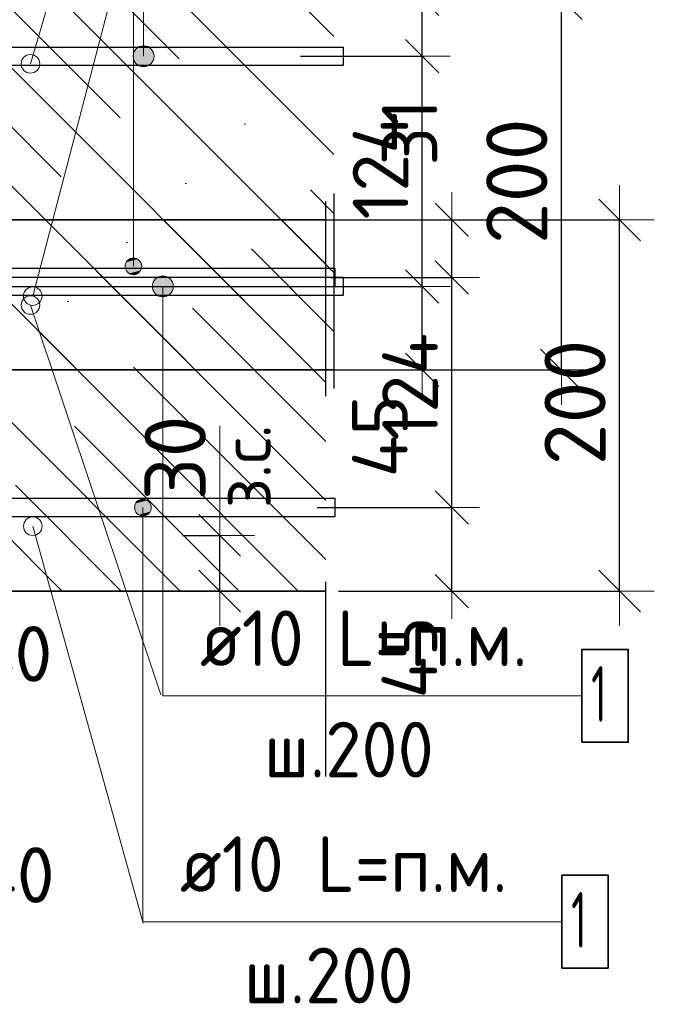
# Model space of a CAD drawing. Header units: metres. Extents: x -38 to 93, y -15 to 21.
# Tile 212 of 256: x 72.452 to 72.795, y 4.147 to 4.677. Entities that reach past the tile are written whole.
import ezdxf

# ---------------------------------------------------------------- set-up
doc = ezdxf.new("R2010")
doc.units = ezdxf.units.M
doc.header["$PDMODE"] = 65
doc.linetypes.add('______4', pattern=[0.135, 0.105, -0.03])
for name, color, linetype, lineweight in [('XR$3$Арм. стержнями верхней зоны', 180, 'Continuous', 35), ('XR$3$Арм. стержнями нижней зоны', 180, 'Continuous', 35), ('XR$3$Арм.стержн. Арматура края', 96, 'Continuous', 35), ('XR$3$ВК__отв в полу 1-2 эт', 220, 'Continuous', 25), ('XR$3$Размерная линия (1)', 7, 'Continuous', 13), ('XR$3$Размерная линия_ общее', 7, 'Continuous', 13), ('XR$5$Арм. стержнями верхней зоны', 180, 'Continuous', 35), ('XR$5$Арм. стержнями нижней зоны', 180, 'Continuous', 35), ('XR$5$Арм.стержн. Арматура края', 96, 'Continuous', 35), ('XR$5$ВК__отв в полу 1-2 эт', 220, 'Continuous', 25), ('XR$5$Размерная линия (1)', 7, 'Continuous', 13), ('XR$5$Размерная линия_ общее', 7, 'Continuous', 13)]:
    doc.layers.add(name, color=color, linetype=linetype, lineweight=lineweight)
doc.styles.add('ISOCPEUR', font='txt')
doc.dimstyles.new('DIMSTYLE_10', dxfattribs={"dimtxt": 0.033, "dimasz": 0.0375, "dimexe": 0, "dimexo": 0, "dimgap": 0.0165, "dimtad": 2, "dimdec": 0, "dimlfac": 1000, "dimrnd": 1, "dimzin": 12, "dimdsep": 46, "dimtxsty": 'ISOCPEUR', "dimblk1": 'ALL_ML_STRICH', "dimblk2": 'ALL_ML_STRICH', "dimsah": 1, "dimcen": 0, "dimclrd": 7, "dimclre": 256, "dimclrt": 7, "dimadec": 0, "dimazin": 0, "dimtfac": 1, "dimtdec": 0, "dimtix": 1, "dimtmove": 2, "dimatfit": 3, "dimfxl": 0, "dimtvp": 1.2, "dimtzin": 0, "dimlwd": 0, "dimlwe": -3, "dimarcsym": 0})
doc.dimstyles.new('DIMSTYLE_12', dxfattribs={"dimtxt": 0.03, "dimasz": 0.03, "dimexe": 0, "dimexo": 0, "dimgap": 0.015, "dimtad": 2, "dimdec": 0, "dimlfac": 1000, "dimrnd": 1, "dimzin": 12, "dimdsep": 46, "dimtxsty": 'ISOCPEUR', "dimblk1": 'ALL_ML_STRICH', "dimblk2": 'ALL_ML_STRICH', "dimsah": 1, "dimcen": 0, "dimclrd": 7, "dimclre": 256, "dimclrt": 7, "dimadec": 0, "dimazin": 0, "dimtfac": 1, "dimtdec": 0, "dimtix": 1, "dimtmove": 2, "dimatfit": 3, "dimfxl": 0, "dimtzin": 0, "dimlwd": 0, "dimlwe": -3, "dimarcsym": 0})
doc.dimstyles.new('DIMSTYLE_14', dxfattribs={"dimtxt": 0.03, "dimasz": 0.03, "dimexe": 0, "dimexo": 0, "dimgap": 0.015, "dimtad": 2, "dimdec": 0, "dimlfac": 1000, "dimrnd": 1, "dimzin": 12, "dimdsep": 46, "dimtxsty": 'ISOCPEUR', "dimblk1": 'ALL_ML_STRICH', "dimblk2": 'ALL_ML_STRICH', "dimsah": 1, "dimcen": 0, "dimclrd": 7, "dimclre": 256, "dimclrt": 7, "dimadec": 0, "dimazin": 0, "dimtfac": 1, "dimtdec": 0, "dimtix": 1, "dimtmove": 2, "dimatfit": 3, "dimfxl": 0, "dimtvp": 1.2, "dimtzin": 0, "dimlwd": 0, "dimlwe": -3, "dimarcsym": 0})
doc.dimstyles.new('DIMSTYLE_8', dxfattribs={"dimtxt": 0.033, "dimasz": 0.0375, "dimexe": 0, "dimexo": 0, "dimgap": 0.0165, "dimtad": 2, "dimdec": 0, "dimlfac": 1000, "dimrnd": 1, "dimzin": 12, "dimdsep": 46, "dimtxsty": 'ISOCPEUR', "dimblk1": 'ALL_ML_STRICH', "dimblk2": 'ALL_ML_STRICH', "dimsah": 1, "dimcen": 0, "dimclrd": 7, "dimclre": 256, "dimclrt": 7, "dimadec": 0, "dimazin": 0, "dimtfac": 1, "dimtdec": 0, "dimtix": 1, "dimtmove": 2, "dimatfit": 3, "dimfxl": 0, "dimtzin": 0, "dimlwd": 0, "dimlwe": -3, "dimarcsym": 0})
pattern_1 = [(135, (0, 0), (-0.031819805, -0.031819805), [0.4, -0.05, 0, -0.05]), (135, (-0.01591, -0.01591), (-0.031819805, -0.031819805), [0.8, -0.1, 0.1, -0.1])]

# ---------------------------------------------------------------- blocks, each defined once
blk = doc.blocks.new('ALL_ML_STRICH')
at = {"color": 0, "linetype": 'ByBlock', "lineweight": -2}
for p, q in [((0, -0.5), (0, 0.5)), ((-0.3, -0.3), (0.3, 0.3)), ((-1, 0), (0.5, 0))]:
    blk.add_line(p, q, dxfattribs=at)
blk = doc.blocks.new('*D72')
at = {"layer": 'DEFPOINTS', "color": 7, "linetype": 'Continuous', "lineweight": 13, "transparency": 33554687}
for p in [(72.36958, 4.30945), (72.40954, 4.26945), (72.36958, 4.19421)]:
    blk.add_point(p, dxfattribs=at)
at = {"layer": 'XR$3$Размерная линия (1)', "color": 9, "linetype": 'Continuous', "lineweight": -2, "true_color": 0xc7c7c7, "transparency": 33554687}
for p, q in [((72.36958, 4.28945), (72.36958, 4.19421)), ((72.40954, 4.24945), (72.40954, 4.19421))]:
    blk.add_line(p, q, dxfattribs=at)
at = {"layer": 'XR$3$Размерная линия (1)', "color": 7, "linetype": 'Continuous', "lineweight": -2, "transparency": 33554687}
blk.add_line((72.36958, 4.19421), (72.40954, 4.19421), dxfattribs=at)
at = {"layer": 'XR$3$Размерная линия (1)', "color": 7, "linetype": 'Continuous', "lineweight": 13, "transparency": 33554687, "xscale": 0.03, "yscale": 0.03, "zscale": 0.03, "rotation": 180}
blk.add_blockref('ALL_ML_STRICH', (72.36958, 4.19421), dxfattribs=at)
at = {"layer": 'XR$3$Размерная линия (1)', "color": 7, "linetype": 'Continuous', "lineweight": 13, "transparency": 33554687, "xscale": 0.03, "yscale": 0.03, "zscale": 0.03}
blk.add_blockref('ALL_ML_STRICH', (72.40954, 4.19421), dxfattribs=at)
at = {"layer": 'XR$3$Размерная линия (1)', "color": 7, "linetype": 'Continuous', "lineweight": 13, "transparency": 33554687, "insert": (72.44988, 4.21641), "char_height": 0.03, "width": 0.06, "attachment_point": 5, "style": 'ISOCPEUR'}
blk.add_mtext('\\A1;{40}', dxfattribs=at)
blk = doc.blocks.new('*D89')
at = {"layer": 'DEFPOINTS', "color": 7, "linetype": 'Continuous', "lineweight": 13, "transparency": 33554687}
for p in [(72.60446, 4.56945), (72.60446, 4.36945), (72.77601, 4.36945)]:
    blk.add_point(p, dxfattribs=at)
at = {"layer": 'XR$3$Размерная линия_ общее', "color": 253, "linetype": 'Continuous', "lineweight": -2, "true_color": 0xa0a0a0, "transparency": 33554687}
for p, q in [((72.62446, 4.56945), (72.77601, 4.56945)), ((72.62446, 4.36945), (72.77601, 4.36945))]:
    blk.add_line(p, q, dxfattribs=at)
at = {"layer": 'XR$3$Размерная линия_ общее', "color": 7, "linetype": 'Continuous', "lineweight": -2, "transparency": 33554687}
blk.add_line((72.77601, 4.36945), (72.77601, 4.56945), dxfattribs=at)
at = {"layer": 'XR$3$Размерная линия_ общее', "color": 7, "linetype": 'Continuous', "lineweight": 13, "transparency": 33554687, "xscale": 0.0375, "yscale": 0.0375, "zscale": 0.0375}
for p, rotation in [((72.77601, 4.56945), 90), ((72.77601, 4.36945), 270)]:
    blk.add_blockref('ALL_ML_STRICH', p, dxfattribs=dict(at, rotation=rotation))
at = {"layer": 'XR$3$Размерная линия_ общее', "color": 7, "linetype": 'Continuous', "lineweight": 13, "transparency": 33554687, "insert": (72.75201, 4.4711), "char_height": 0.033, "width": 0.099, "attachment_point": 5, "rotation": 90, "style": 'ISOCPEUR'}
blk.add_mtext('\\A1;{200}', dxfattribs=at)
blk = doc.blocks.new('*D184')
at = {"layer": 'DEFPOINTS', "color": 7, "linetype": 'Continuous', "lineweight": 13, "transparency": 33554687}
for p in [(72.59287, 4.41445), (72.60572, 4.36945), (72.68553, 4.36945)]:
    blk.add_point(p, dxfattribs=at)
at = {"layer": 'XR$3$Размерная линия (1)', "color": 9, "linetype": 'Continuous', "lineweight": -2, "true_color": 0xc7c7c7, "transparency": 33554687}
for p, q in [((72.61287, 4.41445), (72.68553, 4.41445)), ((72.62572, 4.36945), (72.68553, 4.36945))]:
    blk.add_line(p, q, dxfattribs=at)
at = {"layer": 'XR$3$Размерная линия (1)', "color": 7, "linetype": 'Continuous', "lineweight": -2, "transparency": 33554687}
blk.add_line((72.68553, 4.36945), (72.68553, 4.41445), dxfattribs=at)
at = {"layer": 'XR$3$Размерная линия (1)', "color": 7, "linetype": 'Continuous', "lineweight": 13, "transparency": 33554687, "xscale": 0.03, "yscale": 0.03, "zscale": 0.03}
for p, rotation in [((72.68553, 4.41445), 90), ((72.68553, 4.36945), 270)]:
    blk.add_blockref('ALL_ML_STRICH', p, dxfattribs=dict(at, rotation=rotation))
at = {"layer": 'XR$3$Размерная линия (1)', "color": 7, "linetype": 'Continuous', "lineweight": 13, "transparency": 33554687, "insert": (72.66267, 4.33371), "char_height": 0.03, "width": 0.06, "attachment_point": 5, "rotation": 90, "style": 'ISOCPEUR'}
blk.add_mtext('\\A1;{45}', dxfattribs=at)
blk = doc.blocks.new('*D185')
at = {"layer": 'DEFPOINTS', "color": 7, "linetype": 'Continuous', "lineweight": 13, "transparency": 33554687}
for p in [(72.5999, 4.53845), (72.59287, 4.41445), (72.68553, 4.41445)]:
    blk.add_point(p, dxfattribs=at)
at = {"layer": 'XR$3$Размерная линия (1)', "color": 9, "linetype": 'Continuous', "lineweight": -2, "true_color": 0xc7c7c7, "transparency": 33554687}
for p, q in [((72.6199, 4.53845), (72.68553, 4.53845)), ((72.61287, 4.41445), (72.68553, 4.41445))]:
    blk.add_line(p, q, dxfattribs=at)
at = {"layer": 'XR$3$Размерная линия (1)', "color": 7, "linetype": 'Continuous', "lineweight": -2, "transparency": 33554687}
blk.add_line((72.68553, 4.41445), (72.68553, 4.53845), dxfattribs=at)
at = {"layer": 'XR$3$Размерная линия (1)', "color": 7, "linetype": 'Continuous', "lineweight": 13, "transparency": 33554687, "xscale": 0.03, "yscale": 0.03, "zscale": 0.03}
for p, rotation in [((72.68553, 4.53845), 90), ((72.68553, 4.41445), 270)]:
    blk.add_blockref('ALL_ML_STRICH', p, dxfattribs=dict(at, rotation=rotation))
at = {"layer": 'XR$3$Размерная линия (1)', "color": 7, "linetype": 'Continuous', "lineweight": 13, "transparency": 33554687, "insert": (72.66303, 4.47945), "char_height": 0.03, "width": 0.09, "attachment_point": 5, "rotation": 90, "style": 'ISOCPEUR'}
blk.add_mtext('\\A1;{124}', dxfattribs=at)
blk = doc.blocks.new('*D186')
at = {"layer": 'DEFPOINTS', "color": 7, "linetype": 'Continuous', "lineweight": 13, "transparency": 33554687}
for p in [(72.58203, 4.56945), (72.5999, 4.53845), (72.68553, 4.53845)]:
    blk.add_point(p, dxfattribs=at)
at = {"layer": 'XR$3$Размерная линия (1)', "color": 9, "linetype": 'Continuous', "lineweight": -2, "true_color": 0xc7c7c7, "transparency": 33554687}
for p, q in [((72.60203, 4.56945), (72.68553, 4.56945)), ((72.6199, 4.53845), (72.68553, 4.53845))]:
    blk.add_line(p, q, dxfattribs=at)
at = {"layer": 'XR$3$Размерная линия (1)', "color": 7, "linetype": 'Continuous', "lineweight": -2, "transparency": 33554687}
blk.add_line((72.68553, 4.53845), (72.68553, 4.56945), dxfattribs=at)
at = {"layer": 'XR$3$Размерная линия (1)', "color": 7, "linetype": 'Continuous', "lineweight": 13, "transparency": 33554687, "xscale": 0.03, "yscale": 0.03, "zscale": 0.03}
for p, rotation in [((72.68553, 4.56945), 90), ((72.68553, 4.53845), 270)]:
    blk.add_blockref('ALL_ML_STRICH', p, dxfattribs=dict(at, rotation=rotation))
at = {"layer": 'XR$3$Размерная линия (1)', "color": 7, "linetype": 'Continuous', "lineweight": 13, "transparency": 33554687, "insert": (72.66279, 4.61674), "char_height": 0.03, "width": 0.06, "attachment_point": 5, "rotation": 90, "style": 'ISOCPEUR'}
blk.add_mtext('\\A1;{31}', dxfattribs=at)
blk = doc.blocks.new('*D321')
at = {"layer": 'DEFPOINTS', "color": 7, "linetype": 'Continuous', "lineweight": 13, "transparency": 33554687}
for p in [(72.52037, 4.39945), (72.52037, 4.36945), (72.56036, 4.36945)]:
    blk.add_point(p, dxfattribs=at)
at = {"layer": 'XR$3$Размерная линия_ общее', "color": 253, "linetype": 'Continuous', "lineweight": -2, "true_color": 0xa0a0a0, "transparency": 33554687}
for p, q in [((72.54037, 4.39945), (72.56036, 4.39945)), ((72.54037, 4.36945), (72.56036, 4.36945))]:
    blk.add_line(p, q, dxfattribs=at)
at = {"layer": 'XR$3$Размерная линия_ общее', "color": 7, "linetype": 'Continuous', "lineweight": -2, "transparency": 33554687}
blk.add_line((72.56036, 4.36945), (72.56036, 4.39945), dxfattribs=at)
at = {"layer": 'XR$3$Размерная линия_ общее', "color": 7, "linetype": 'Continuous', "lineweight": 13, "transparency": 33554687, "xscale": 0.0375, "yscale": 0.0375, "zscale": 0.0375}
for p, rotation in [((72.56036, 4.39945), 90), ((72.56036, 4.36945), 270)]:
    blk.add_blockref('ALL_ML_STRICH', p, dxfattribs=dict(at, rotation=rotation))
at = {"layer": 'XR$3$Размерная линия_ общее', "color": 7, "linetype": 'Continuous', "lineweight": 13, "transparency": 33554687, "insert": (72.5609, 4.41411), "char_height": 0.027, "width": 0.00135, "attachment_point": 1, "rotation": 90, "line_spacing_factor": 0.60241, "style": 'ISOCPEUR'}
blk.add_mtext('з.с.', dxfattribs=at)
at = {"layer": 'XR$3$Размерная линия_ общее', "color": 7, "linetype": 'Continuous', "lineweight": 13, "transparency": 33554687, "insert": (72.53636, 4.44117), "char_height": 0.033, "width": 0.066, "attachment_point": 5, "rotation": 90, "style": 'ISOCPEUR'}
blk.add_mtext('\\A1;{30}', dxfattribs=at)
blk = doc.blocks.new('*D539')
at = {"layer": 'DEFPOINTS', "color": 7, "linetype": 'Continuous', "lineweight": 13, "transparency": 33554687}
for p in [(72.36834, 4.42864), (72.4083, 4.38864), (72.36834, 4.3134)]:
    blk.add_point(p, dxfattribs=at)
at = {"layer": 'XR$5$Размерная линия (1)', "color": 9, "linetype": 'Continuous', "lineweight": -2, "true_color": 0xc7c7c7, "transparency": 33554687}
for p, q in [((72.36834, 4.40864), (72.36834, 4.3134)), ((72.4083, 4.36864), (72.4083, 4.3134))]:
    blk.add_line(p, q, dxfattribs=at)
at = {"layer": 'XR$5$Размерная линия (1)', "color": 7, "linetype": 'Continuous', "lineweight": -2, "transparency": 33554687}
blk.add_line((72.36834, 4.3134), (72.4083, 4.3134), dxfattribs=at)
at = {"layer": 'XR$5$Размерная линия (1)', "color": 7, "linetype": 'Continuous', "lineweight": 13, "transparency": 33554687, "xscale": 0.03, "yscale": 0.03, "zscale": 0.03, "rotation": 180}
blk.add_blockref('ALL_ML_STRICH', (72.36834, 4.3134), dxfattribs=at)
at = {"layer": 'XR$5$Размерная линия (1)', "color": 7, "linetype": 'Continuous', "lineweight": 13, "transparency": 33554687, "xscale": 0.03, "yscale": 0.03, "zscale": 0.03}
blk.add_blockref('ALL_ML_STRICH', (72.4083, 4.3134), dxfattribs=at)
at = {"layer": 'XR$5$Размерная линия (1)', "color": 7, "linetype": 'Continuous', "lineweight": 13, "transparency": 33554687, "insert": (72.44864, 4.3356), "char_height": 0.03, "width": 0.06, "attachment_point": 5, "style": 'ISOCPEUR'}
blk.add_mtext('\\A1;{40}', dxfattribs=at)
blk = doc.blocks.new('*D540')
at = {"layer": 'DEFPOINTS', "color": 7, "linetype": 'Continuous', "lineweight": 13, "transparency": 33554687}
for p in [(72.57307, 4.68864), (72.57307, 4.48864), (72.74461, 4.48864)]:
    blk.add_point(p, dxfattribs=at)
at = {"layer": 'XR$5$Размерная линия_ общее', "color": 253, "linetype": 'Continuous', "lineweight": -2, "true_color": 0xa0a0a0, "transparency": 33554687}
for p, q in [((72.59307, 4.68864), (72.74461, 4.68864)), ((72.59307, 4.48864), (72.74461, 4.48864))]:
    blk.add_line(p, q, dxfattribs=at)
at = {"layer": 'XR$5$Размерная линия_ общее', "color": 7, "linetype": 'Continuous', "lineweight": -2, "transparency": 33554687}
blk.add_line((72.74461, 4.48864), (72.74461, 4.68864), dxfattribs=at)
at = {"layer": 'XR$5$Размерная линия_ общее', "color": 7, "linetype": 'Continuous', "lineweight": 13, "transparency": 33554687, "xscale": 0.0375, "yscale": 0.0375, "zscale": 0.0375}
for p, rotation in [((72.74461, 4.68864), 90), ((72.74461, 4.48864), 270)]:
    blk.add_blockref('ALL_ML_STRICH', p, dxfattribs=dict(at, rotation=rotation))
at = {"layer": 'XR$5$Размерная линия_ общее', "color": 7, "linetype": 'Continuous', "lineweight": 13, "transparency": 33554687, "insert": (72.72061, 4.59029), "char_height": 0.033, "width": 0.099, "attachment_point": 5, "rotation": 90, "style": 'ISOCPEUR'}
blk.add_mtext('\\A1;{200}', dxfattribs=at)
blk = doc.blocks.new('*D624')
at = {"layer": 'DEFPOINTS', "color": 7, "linetype": 'Continuous', "lineweight": 13, "transparency": 33554687}
for p in [(72.57695, 4.53364), (72.5898, 4.48864), (72.66961, 4.48864)]:
    blk.add_point(p, dxfattribs=at)
at = {"layer": 'XR$5$Размерная линия (1)', "color": 9, "linetype": 'Continuous', "lineweight": -2, "true_color": 0xc7c7c7, "transparency": 33554687}
for p, q in [((72.59695, 4.53364), (72.66961, 4.53364)), ((72.6098, 4.48864), (72.66961, 4.48864))]:
    blk.add_line(p, q, dxfattribs=at)
at = {"layer": 'XR$5$Размерная линия (1)', "color": 7, "linetype": 'Continuous', "lineweight": -2, "transparency": 33554687}
blk.add_line((72.66961, 4.48864), (72.66961, 4.53364), dxfattribs=at)
at = {"layer": 'XR$5$Размерная линия (1)', "color": 7, "linetype": 'Continuous', "lineweight": 13, "transparency": 33554687, "xscale": 0.03, "yscale": 0.03, "zscale": 0.03}
for p, rotation in [((72.66961, 4.53364), 90), ((72.66961, 4.48864), 270)]:
    blk.add_blockref('ALL_ML_STRICH', p, dxfattribs=dict(at, rotation=rotation))
at = {"layer": 'XR$5$Размерная линия (1)', "color": 7, "linetype": 'Continuous', "lineweight": 13, "transparency": 33554687, "insert": (72.64675, 4.4529), "char_height": 0.03, "width": 0.06, "attachment_point": 5, "rotation": 90, "style": 'ISOCPEUR'}
blk.add_mtext('\\A1;{45}', dxfattribs=at)
blk = doc.blocks.new('*D625')
at = {"layer": 'DEFPOINTS', "color": 7, "linetype": 'Continuous', "lineweight": 13, "transparency": 33554687}
for p in [(72.58398, 4.65764), (72.57695, 4.53364), (72.66961, 4.53364)]:
    blk.add_point(p, dxfattribs=at)
at = {"layer": 'XR$5$Размерная линия (1)', "color": 9, "linetype": 'Continuous', "lineweight": -2, "true_color": 0xc7c7c7, "transparency": 33554687}
for p, q in [((72.60398, 4.65764), (72.66961, 4.65764)), ((72.59695, 4.53364), (72.66961, 4.53364))]:
    blk.add_line(p, q, dxfattribs=at)
at = {"layer": 'XR$5$Размерная линия (1)', "color": 7, "linetype": 'Continuous', "lineweight": -2, "transparency": 33554687}
blk.add_line((72.66961, 4.53364), (72.66961, 4.65764), dxfattribs=at)
at = {"layer": 'XR$5$Размерная линия (1)', "color": 7, "linetype": 'Continuous', "lineweight": 13, "transparency": 33554687, "xscale": 0.03, "yscale": 0.03, "zscale": 0.03}
for p, rotation in [((72.66961, 4.65764), 90), ((72.66961, 4.53364), 270)]:
    blk.add_blockref('ALL_ML_STRICH', p, dxfattribs=dict(at, rotation=rotation))
at = {"layer": 'XR$5$Размерная линия (1)', "color": 7, "linetype": 'Continuous', "lineweight": 13, "transparency": 33554687, "insert": (72.64711, 4.59864), "char_height": 0.03, "width": 0.09, "attachment_point": 5, "rotation": 90, "style": 'ISOCPEUR'}
blk.add_mtext('\\A1;{124}', dxfattribs=at)
blk = doc.blocks.new('*D626')
at = {"layer": 'DEFPOINTS', "color": 7, "linetype": 'Continuous', "lineweight": 13, "transparency": 33554687}
for p in [(72.56611, 4.68864), (72.58398, 4.65764), (72.66961, 4.65764)]:
    blk.add_point(p, dxfattribs=at)
at = {"layer": 'XR$5$Размерная линия (1)', "color": 9, "linetype": 'Continuous', "lineweight": -2, "true_color": 0xc7c7c7, "transparency": 33554687}
for p, q in [((72.58611, 4.68864), (72.66961, 4.68864)), ((72.60398, 4.65764), (72.66961, 4.65764))]:
    blk.add_line(p, q, dxfattribs=at)
at = {"layer": 'XR$5$Размерная линия (1)', "color": 7, "linetype": 'Continuous', "lineweight": -2, "transparency": 33554687}
blk.add_line((72.66961, 4.65764), (72.66961, 4.68864), dxfattribs=at)
at = {"layer": 'XR$5$Размерная линия (1)', "color": 7, "linetype": 'Continuous', "lineweight": 13, "transparency": 33554687, "xscale": 0.03, "yscale": 0.03, "zscale": 0.03}
for p, rotation in [((72.66961, 4.68864), 90), ((72.66961, 4.65764), 270)]:
    blk.add_blockref('ALL_ML_STRICH', p, dxfattribs=dict(at, rotation=rotation))
at = {"layer": 'XR$5$Размерная линия (1)', "color": 7, "linetype": 'Continuous', "lineweight": 13, "transparency": 33554687, "insert": (72.64687, 4.73593), "char_height": 0.03, "width": 0.06, "attachment_point": 5, "rotation": 90, "style": 'ISOCPEUR'}
blk.add_mtext('\\A1;{31}', dxfattribs=at)
blk = doc.blocks.new('*D629')
at = {"layer": 'DEFPOINTS', "color": 7, "linetype": 'Continuous', "lineweight": 13, "transparency": 33554687}
for p in [(72.37993, 4.68864), (72.37993, 4.66264), (72.41991, 4.66264)]:
    blk.add_point(p, dxfattribs=at)
at = {"layer": 'XR$5$Размерная линия_ общее', "color": 253, "linetype": 'Continuous', "lineweight": -2, "true_color": 0xa0a0a0, "transparency": 33554687}
for p, q in [((72.39993, 4.68864), (72.41991, 4.68864)), ((72.39993, 4.66264), (72.41991, 4.66264))]:
    blk.add_line(p, q, dxfattribs=at)
at = {"layer": 'XR$5$Размерная линия_ общее', "color": 7, "linetype": 'Continuous', "lineweight": -2, "transparency": 33554687}
blk.add_line((72.41991, 4.66264), (72.41991, 4.68864), dxfattribs=at)
at = {"layer": 'XR$5$Размерная линия_ общее', "color": 7, "linetype": 'Continuous', "lineweight": 13, "transparency": 33554687, "xscale": 0.0375, "yscale": 0.0375, "zscale": 0.0375}
for p, rotation in [((72.41991, 4.68864), 90), ((72.41991, 4.66264), 270)]:
    blk.add_blockref('ALL_ML_STRICH', p, dxfattribs=dict(at, rotation=rotation))
at = {"layer": 'XR$5$Размерная линия_ общее', "color": 7, "linetype": 'Continuous', "lineweight": 13, "transparency": 33554687, "insert": (72.41945, 4.706), "char_height": 0.027, "width": 0.00135, "attachment_point": 1, "rotation": 90, "line_spacing_factor": 0.60241, "style": 'ISOCPEUR'}
blk.add_mtext('з.с.', dxfattribs=at)
at = {"layer": 'XR$5$Размерная линия_ общее', "color": 7, "linetype": 'Continuous', "lineweight": 13, "transparency": 33554687, "insert": (72.39591, 4.72636), "char_height": 0.033, "width": 0.066, "attachment_point": 5, "rotation": 90, "style": 'ISOCPEUR'}
blk.add_mtext('\\A1;{26}', dxfattribs=at)

msp = doc.modelspace()

# ---------------------------------------------------------------- hatches: boundary and pattern name
at = {"linetype": 'Continuous', "lineweight": 13, "transparency": 33554687}
h = msp.add_hatch(dxfattribs=at)
h.set_pattern_fill('__________540', scale=0.015, style=0, pattern_type=2)
h.set_pattern_definition(pattern_1)
h.paths.add_polyline_path([(72.15831, 4.68864), (72.15831, 4.48864), (72.62198, 4.48864), (72.62198, 4.68864)], flags=0)
h = msp.add_hatch(dxfattribs=at)
h.set_pattern_fill('__________540', scale=0.015, style=0, pattern_type=2)
h.set_pattern_definition(pattern_1)
h.paths.add_polyline_path([(72.15958, 4.56945), (72.15958, 4.36945), (72.61754, 4.36945), (72.61754, 4.56945)], flags=0)
at = {"layer": 'XR$3$Арм. стержнями верхней зоны', "linetype": 'Continuous', "lineweight": 13, "transparency": 33554687}
for points in [[(72.51608, 4.54832), (72.51158, 4.54832), (72.50996, 4.5467)], [(72.51608, 4.54832), (72.50996, 4.5467), (72.5177, 4.5467)], [(72.51158, 4.54832), (72.51608, 4.54832), (72.51383, 4.54895)], [(72.5177, 4.5467), (72.50996, 4.5467), (72.50933, 4.54445)], [(72.5177, 4.5467), (72.50933, 4.54445), (72.51833, 4.54445)], [(72.51833, 4.54445), (72.50933, 4.54445), (72.50996, 4.5422)], [(72.51833, 4.54445), (72.50996, 4.5422), (72.5177, 4.5422)], [(72.5177, 4.5422), (72.50996, 4.5422), (72.51158, 4.54058)], [(72.5177, 4.5422), (72.51158, 4.54058), (72.51608, 4.54058)], [(72.51608, 4.54058), (72.51158, 4.54058), (72.51383, 4.53995)]]:
    msp.add_hatch(color=7, dxfattribs=at).paths.add_polyline_path(points)
at = {"layer": 'XR$3$Арм. стержнями нижней зоны', "linetype": 'Continuous', "lineweight": 13, "transparency": 33554687}
for points in [[(72.51442, 4.41445), (72.52342, 4.41445), (72.52279, 4.4167)], [(72.51442, 4.41445), (72.52279, 4.4167), (72.51505, 4.4167)], [(72.51505, 4.4167), (72.52279, 4.4167), (72.52117, 4.41832)], [(72.51505, 4.4167), (72.52117, 4.41832), (72.51667, 4.41832)], [(72.51667, 4.41832), (72.52117, 4.41832), (72.51892, 4.41895)], [(72.51505, 4.4122), (72.52342, 4.41445), (72.51442, 4.41445)], [(72.51505, 4.4122), (72.52279, 4.4122), (72.52342, 4.41445)], [(72.51667, 4.41058), (72.52279, 4.4122), (72.51505, 4.4122)], [(72.51667, 4.41058), (72.52117, 4.41058), (72.52279, 4.4122)], [(72.52117, 4.41058), (72.51667, 4.41058), (72.51892, 4.40995)]]:
    msp.add_hatch(color=7, dxfattribs=at).paths.add_polyline_path(points)
at = {"layer": 'XR$5$Арм. стержнями верхней зоны', "linetype": 'Continuous', "lineweight": 13, "transparency": 33554687}
for points in [[(72.52417, 4.66045), (72.51449, 4.66045), (72.51371, 4.65764)], [(72.52417, 4.66045), (72.51371, 4.65764), (72.52496, 4.65764)], [(72.52214, 4.66248), (72.51652, 4.66248), (72.51449, 4.66045)], [(72.52214, 4.66248), (72.51449, 4.66045), (72.52417, 4.66045)], [(72.51652, 4.66248), (72.52214, 4.66248), (72.51933, 4.66326)], [(72.52496, 4.65764), (72.51371, 4.65764), (72.51449, 4.65483)], [(72.52496, 4.65764), (72.51449, 4.65483), (72.52417, 4.65483)], [(72.52417, 4.65483), (72.51449, 4.65483), (72.51652, 4.6528)], [(72.52417, 4.65483), (72.51652, 4.6528), (72.52214, 4.6528)], [(72.52214, 4.6528), (72.51652, 4.6528), (72.51933, 4.65201)]]:
    msp.add_hatch(color=7, dxfattribs=at).paths.add_polyline_path(points)
at = {"layer": 'XR$5$Арм. стержнями нижней зоны', "linetype": 'Continuous', "lineweight": 13, "transparency": 33554687}
for points in [[(72.52489, 4.53645), (72.53457, 4.53645), (72.53254, 4.53848)], [(72.52489, 4.53645), (72.53254, 4.53848), (72.52692, 4.53848)], [(72.52692, 4.53848), (72.53254, 4.53848), (72.52973, 4.53926)], [(72.52411, 4.53364), (72.53536, 4.53364), (72.53457, 4.53645)], [(72.52411, 4.53364), (72.53457, 4.53645), (72.52489, 4.53645)], [(72.52489, 4.53083), (72.53536, 4.53364), (72.52411, 4.53364)], [(72.52489, 4.53083), (72.53457, 4.53083), (72.53536, 4.53364)], [(72.52692, 4.5288), (72.53457, 4.53083), (72.52489, 4.53083)], [(72.52692, 4.5288), (72.53254, 4.5288), (72.53457, 4.53083)], [(72.53254, 4.5288), (72.52692, 4.5288), (72.52973, 4.52801)]]:
    msp.add_hatch(color=7, dxfattribs=at).paths.add_polyline_path(points)

# ---------------------------------------------------------------- linework, layer by layer
at = {"color": 7, "linetype": '______4', "lineweight": 25, "transparency": 33554687}
for p, q in [((72.62198, 4.78864), (72.62198, 4.38864)), ((72.61754, 4.26945), (72.61754, 4.66945))]:
    msp.add_line(p, q, dxfattribs=at)
at = {"color": 7, "linetype": 'Continuous', "lineweight": 35, "transparency": 33554687}
for p, q in [((72.61754, 4.56945), (72.15958, 4.56945)), ((72.4083, 4.48864), (72.62198, 4.48864)), ((72.40958, 4.36945), (72.61754, 4.36945))]:
    msp.add_line(p, q, dxfattribs=at)
at = {"color": 7, "linetype": 'Continuous', "lineweight": 13, "transparency": 33554687}
for p, q in [((72.45834, 4.52359), (72.52868, 4.31359)), ((72.56036, 4.39945), (72.56036, 4.45845))]:
    msp.add_line(p, q, dxfattribs=at)
for centre in [(72.45831, 4.65359), (72.45954, 4.5284), (72.45834, 4.52359), (72.45958, 4.4044)]:
    msp.add_circle(centre, 0.005, dxfattribs=at)
at = {"layer": 'XR$3$Арм. стержнями верхней зоны', "color": 7, "linetype": 'Continuous', "lineweight": 13, "transparency": 33554687}
for p, q in [((72.51383, 4.73397), (72.51383, 4.54445)), ((72.51383, 4.54895), (72.51383, 4.54895)), ((72.50933, 4.54445), (72.50933, 4.54445)), ((72.51833, 4.54445), (72.51833, 4.54445)), ((72.51383, 4.53995), (72.51383, 4.53995))]:
    msp.add_line(p, q, dxfattribs=at)
at = {"layer": 'XR$3$Арм. стержнями верхней зоны', "color": 4, "linetype": 'Continuous', "lineweight": 25, "transparency": 33554687}
msp.add_lwpolyline([(72.18458, 4.54345), (72.62254, 4.54345), (72.62254, 4.53345), (72.18458, 4.53345), (72.18458, 4.54345)], dxfattribs=at)
at = {"layer": 'XR$3$Арм. стержнями верхней зоны', "color": 7, "linetype": 'Continuous', "lineweight": 13, "transparency": 33554687}
msp.add_circle((72.51383, 4.54445), 0.0045, dxfattribs=at)
at = {"layer": 'XR$3$Арм. стержнями нижней зоны', "color": 7, "linetype": 'Continuous', "lineweight": 13, "transparency": 33554687}
for p, q in [((72.51892, 4.41895), (72.51892, 4.41895)), ((72.51442, 4.41445), (72.51442, 4.41445)), ((72.51892, 4.19129), (72.51892, 4.41445)), ((72.51892, 4.40995), (72.51892, 4.40995)), ((72.52342, 4.41445), (72.52342, 4.41445)), ((72.51892, 4.19129), (72.74492, 4.19129))]:
    msp.add_line(p, q, dxfattribs=at)
at = {"layer": 'XR$3$Арм. стержнями нижней зоны', "color": 4, "linetype": 'Continuous', "lineweight": 25, "transparency": 33554687}
msp.add_lwpolyline([(72.18458, 4.41945), (72.62254, 4.41945), (72.62254, 4.40945), (72.18458, 4.40945), (72.18458, 4.41945)], dxfattribs=at)
at = {"layer": 'XR$3$Арм. стержнями нижней зоны', "color": 7, "linetype": 'Continuous', "lineweight": 35, "transparency": 33554687}
msp.add_lwpolyline([(72.74492, 4.16629), (72.76992, 4.16629), (72.76992, 4.21629), (72.74492, 4.21629), (72.74492, 4.16629)], dxfattribs=at)
at = {"layer": 'XR$3$Арм. стержнями нижней зоны', "color": 7, "linetype": 'Continuous', "lineweight": 13, "transparency": 33554687}
msp.add_circle((72.51892, 4.41445), 0.0045, dxfattribs=at)
at = {"layer": 'XR$3$Арм.стержн. Арматура края', "color": 4, "linetype": 'Continuous', "lineweight": 25, "transparency": 33554687}
for points in [[(72.21314, 4.54345), (72.62254, 4.54345), (72.62254, 4.53345), (72.21384, 4.53345)], [(72.21384, 4.41945), (72.62254, 4.41945), (72.62254, 4.40945)], [(72.62254, 4.40945), (72.21314, 4.40945)]]:
    msp.add_lwpolyline(points, dxfattribs=at)
at = {"layer": 'XR$3$ВК__отв в полу 1-2 эт', "color": 7, "linetype": 'Continuous', "lineweight": 13, "transparency": 33554687}
for p, q in [((72.45954, 4.5284), (72.5138, 4.73499)), ((72.45958, 4.4044), (72.51904, 4.19047))]:
    msp.add_line(p, q, dxfattribs=at)
at = {"layer": 'XR$5$Арм. стержнями верхней зоны', "color": 7, "linetype": 'Continuous', "lineweight": 13, "transparency": 33554687}
for p, q in [((72.51933, 4.85955), (72.51933, 4.65764)), ((72.51933, 4.66326), (72.51933, 4.66326)), ((72.51371, 4.65764), (72.51371, 4.65764)), ((72.52496, 4.65764), (72.52496, 4.65764)), ((72.51933, 4.65201), (72.51933, 4.65201))]:
    msp.add_line(p, q, dxfattribs=at)
at = {"layer": 'XR$5$Арм. стержнями верхней зоны', "color": 4, "linetype": 'Continuous', "lineweight": 25, "transparency": 33554687}
msp.add_lwpolyline([(72.1833, 4.66264), (72.62698, 4.66264), (72.62698, 4.65264), (72.1833, 4.65264), (72.1833, 4.66264)], dxfattribs=at)
at = {"layer": 'XR$5$Арм. стержнями верхней зоны', "color": 7, "linetype": 'Continuous', "lineweight": 13, "transparency": 33554687}
msp.add_circle((72.51933, 4.65764), 0.00563, dxfattribs=at)
at = {"layer": 'XR$5$Арм. стержнями нижней зоны', "color": 7, "linetype": 'Continuous', "lineweight": 13, "transparency": 33554687}
for p, q in [((72.52973, 4.53926), (72.52973, 4.53926)), ((72.52411, 4.53364), (72.52411, 4.53364)), ((72.52973, 4.31301), (72.52973, 4.53364)), ((72.53536, 4.53364), (72.53536, 4.53364)), ((72.52973, 4.52801), (72.52973, 4.52801)), ((72.52973, 4.31301), (72.75573, 4.31301))]:
    msp.add_line(p, q, dxfattribs=at)
at = {"layer": 'XR$5$Арм. стержнями нижней зоны', "color": 4, "linetype": 'Continuous', "lineweight": 25, "transparency": 33554687}
msp.add_lwpolyline([(72.1833, 4.53864), (72.62698, 4.53864), (72.62698, 4.52864), (72.1833, 4.52864), (72.1833, 4.53864)], dxfattribs=at)
at = {"layer": 'XR$5$Арм. стержнями нижней зоны', "color": 7, "linetype": 'Continuous', "lineweight": 35, "transparency": 33554687}
msp.add_lwpolyline([(72.75573, 4.28801), (72.78073, 4.28801), (72.78073, 4.33801), (72.75573, 4.33801), (72.75573, 4.28801)], dxfattribs=at)
at = {"layer": 'XR$5$Арм. стержнями нижней зоны', "color": 7, "linetype": 'Continuous', "lineweight": 13, "transparency": 33554687}
msp.add_circle((72.52973, 4.53364), 0.00563, dxfattribs=at)
at = {"layer": 'XR$5$Арм.стержн. Арматура края', "color": 4, "linetype": 'Continuous', "lineweight": 25, "transparency": 33554687}
for points in [[(72.21187, 4.66264), (72.62698, 4.66264), (72.62698, 4.65264), (72.21256, 4.65264)], [(72.21256, 4.53864), (72.62698, 4.53864), (72.62698, 4.52864)], [(72.62698, 4.52864), (72.21187, 4.52864)]]:
    msp.add_lwpolyline(points, dxfattribs=at)
at = {"layer": 'XR$5$ВК__отв в полу 1-2 эт', "color": 7, "linetype": 'Continuous', "lineweight": 13, "transparency": 33554687}
msp.add_line((72.45831, 4.65359), (72.51879, 4.85958), dxfattribs=at)

# ---------------------------------------------------------------- texts
at = {"layer": 'XR$3$Арм. стержнями нижней зоны', "color": 7, "linetype": 'Continuous', "lineweight": 25, "transparency": 33554687, "char_height": 0.03, "attachment_point": 7, "style": 'ISOCPEUR'}
for s, insert, width in [('\\W0.94;ø10 L=п.м.', (72.53892, 4.20729), 0.1999831), ('\\W0.56;1', (72.74992, 4.17729), 0.0233333), ('\\W0.95;ш.200 ', (72.57342, 4.14729), 0.1311996)]:
    msp.add_mtext(s, dxfattribs=dict(at, insert=insert, width=width))
at = {"layer": 'XR$5$Арм. стержнями нижней зоны', "color": 7, "linetype": 'Continuous', "lineweight": 25, "transparency": 33554687, "char_height": 0.03, "attachment_point": 7, "style": 'ISOCPEUR'}
for s, insert, width in [('\\W0.94;ø10 L=п.м.', (72.54973, 4.32901), 0.1999831), ('\\W0.56;1', (72.76073, 4.29901), 0.0233333), ('\\W0.95;ш.200 ', (72.58423, 4.26901), 0.1311996)]:
    msp.add_mtext(s, dxfattribs=dict(at, insert=insert, width=width))

# ---------------------------------------------------------------- dimensions: what is measured, and where the dimension line sits
at = {"layer": 'XR$3$Размерная линия (1)', "color": 7, "linetype": 'Continuous', "lineweight": 13, "transparency": 33554687}
for base, p1, p2, dimstyle, picture, middle in [((72.68553, 4.56945), (72.6199, 4.53845), (72.60203, 4.56945), 'DIMSTYLE_14', '*D186', (72.66279, 4.61674)), ((72.68553, 4.53845), (72.61287, 4.41445), (72.6199, 4.53845), 'DIMSTYLE_12', '*D185', (72.66303, 4.47945)), ((72.68553, 4.41445), (72.62572, 4.36945), (72.61287, 4.41445), 'DIMSTYLE_14', '*D184', (72.66267, 4.33371))]:
    dim = msp.add_linear_dim(base=base, p1=p1, p2=p2, angle=90, dimstyle=dimstyle, override={"dimpost": '<>', "dimclrd": 7, "dimclre": 9, "dimclrt": 7, "dimlwd": 0, "dimlwe": 65533}, dxfattribs=at)
    dim.commit()
    dim.dimension.update_dxf_attribs({"geometry": picture, "text_midpoint": middle, "dimtype": 160})
dim = msp.add_linear_dim(base=(72.40954, 4.19421), p1=(72.36958, 4.28945), p2=(72.40954, 4.24945), dimstyle='DIMSTYLE_14', override={"dimpost": '<>', "dimclrd": 7, "dimclre": 9, "dimclrt": 7, "dimlwd": 0, "dimlwe": 65533}, dxfattribs=at)
dim.commit()
dim.dimension.update_dxf_attribs({"geometry": '*D72', "text_midpoint": (72.44988, 4.21641), "dimtype": 160})
at = {"layer": 'XR$3$Размерная линия_ общее', "color": 7, "linetype": 'Continuous', "lineweight": 13, "transparency": 33554687}
dim = msp.add_linear_dim(base=(72.77601, 4.56945), p1=(72.62446, 4.36945), p2=(72.62446, 4.56945), angle=90, dimstyle='DIMSTYLE_8', override={"dimpost": '<>', "dimclrd": 7, "dimclre": 253, "dimclrt": 7, "dimlwd": 0, "dimlwe": 65533}, dxfattribs=at)
dim.commit()
dim.dimension.update_dxf_attribs({"geometry": '*D89', "text_midpoint": (72.75201, 4.4711), "dimtype": 160})
dim = msp.add_linear_dim(base=(72.56036, 4.39945), p1=(72.54037, 4.36945), p2=(72.54037, 4.39945), angle=90, text='<>\\Xз.с.', dimstyle='DIMSTYLE_10', override={"dimpost": '<>', "dimclrd": 7, "dimclre": 253, "dimclrt": 7, "dimlwd": 0, "dimlwe": 65533}, dxfattribs=at)
dim.commit()
dim.dimension.update_dxf_attribs({"geometry": '*D321', "text_midpoint": (72.53636, 4.44117), "dimtype": 160})
at = {"layer": 'XR$5$Размерная линия (1)', "color": 7, "linetype": 'Continuous', "lineweight": 13, "transparency": 33554687}
for base, p1, p2, dimstyle, picture, middle in [((72.66961, 4.68864), (72.60398, 4.65764), (72.58611, 4.68864), 'DIMSTYLE_14', '*D626', (72.64687, 4.73593)), ((72.66961, 4.65764), (72.59695, 4.53364), (72.60398, 4.65764), 'DIMSTYLE_12', '*D625', (72.64711, 4.59864)), ((72.66961, 4.53364), (72.6098, 4.48864), (72.59695, 4.53364), 'DIMSTYLE_14', '*D624', (72.64675, 4.4529))]:
    dim = msp.add_linear_dim(base=base, p1=p1, p2=p2, angle=90, dimstyle=dimstyle, override={"dimpost": '<>', "dimclrd": 7, "dimclre": 9, "dimclrt": 7, "dimlwd": 0, "dimlwe": 65533}, dxfattribs=at)
    dim.commit()
    dim.dimension.update_dxf_attribs({"geometry": picture, "text_midpoint": middle, "dimtype": 160})
dim = msp.add_linear_dim(base=(72.4083, 4.3134), p1=(72.36834, 4.40864), p2=(72.4083, 4.36864), dimstyle='DIMSTYLE_14', override={"dimpost": '<>', "dimclrd": 7, "dimclre": 9, "dimclrt": 7, "dimlwd": 0, "dimlwe": 65533}, dxfattribs=at)
dim.commit()
dim.dimension.update_dxf_attribs({"geometry": '*D539', "text_midpoint": (72.44864, 4.3356), "dimtype": 160})
at = {"layer": 'XR$5$Размерная линия_ общее', "color": 7, "linetype": 'Continuous', "lineweight": 13, "transparency": 33554687}
dim = msp.add_linear_dim(base=(72.41991, 4.68864), p1=(72.39993, 4.66264), p2=(72.39993, 4.68864), angle=90, text='<>\\Xз.с.', dimstyle='DIMSTYLE_10', override={"dimpost": '<>', "dimclrd": 7, "dimclre": 253, "dimclrt": 7, "dimlwd": 0, "dimlwe": 65533}, dxfattribs=at)
dim.commit()
dim.dimension.update_dxf_attribs({"geometry": '*D629', "text_midpoint": (72.39591, 4.72636), "dimtype": 160})
dim = msp.add_linear_dim(base=(72.74461, 4.68864), p1=(72.59307, 4.48864), p2=(72.59307, 4.68864), angle=90, dimstyle='DIMSTYLE_8', override={"dimpost": '<>', "dimclrd": 7, "dimclre": 253, "dimclrt": 7, "dimlwd": 0, "dimlwe": 65533}, dxfattribs=at)
dim.commit()
dim.dimension.update_dxf_attribs({"geometry": '*D540', "text_midpoint": (72.72061, 4.59029), "dimtype": 160})

doc.saveas('drawing.dxf')
